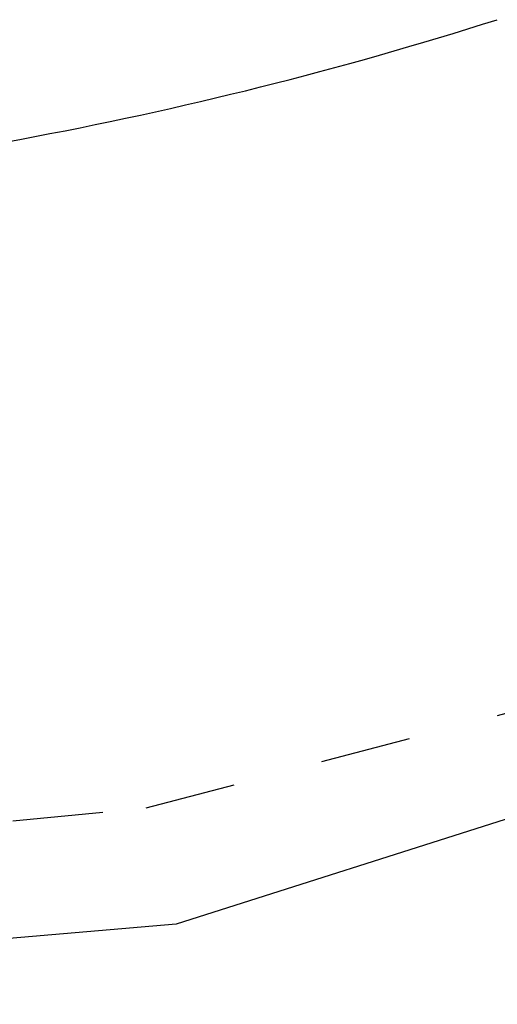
# Model space of a CAD drawing. Extents: x 446224 to 446791, y 446199 to 447379.
# Tile 30 of 113: x 446319.04 to 446321.67, y 446909.66 to 446915.08. Entities that reach past the tile are written whole.
import ezdxf

# ---------------------------------------------------------------- set-up
doc = ezdxf.new("R2010")
doc.units = 0
doc.header["$LTSCALE"] = 2
doc.header["$MEASUREMENT"] = 0
doc.linetypes.add('ACAD_ISO10W100W', pattern=[0.5, 0.25, -0.25])
doc.layers.add('DB-Gewerbegebiet', color=15, linetype='CONTINUOUS')

msp = doc.modelspace()

# ---------------------------------------------------------------- linework, layer by layer
at = {"layer": 'DB-Gewerbegebiet', "linetype": 'Continuous'}
for p, q in [((446326.5336, 446912.2089), (446319.9003, 446910.1002)), ((446319.9003, 446910.1002), (446314.7495, 446909.6579))]:
    msp.add_line(p, q, dxfattribs=at)
at = {"layer": 'DB-Gewerbegebiet', "linetype": 'ACAD_ISO10W100W'}
for p, q in [((446319.7363, 446910.7404), (446322.7087, 446911.5218)), ((446317.0098, 446910.4724), (446319.7363, 446910.7404))]:
    msp.add_line(p, q, dxfattribs=at)
at = {"layer": 'DB-Gewerbegebiet', "linetype": 'Continuous'}
for centre, major_axis, start_param, end_param in [((446315.0691, 446935.8473), (21.5896, 2.9448), -1.523149, -1.398572), ((446314.677, 446937.9635), (23.7219, 3.2376), 4.662416, 4.759958)]:
    msp.add_ellipse(centre, major_axis=major_axis, ratio=1, start_param=start_param, end_param=end_param, dxfattribs=at)

doc.saveas('drawing.dxf')
